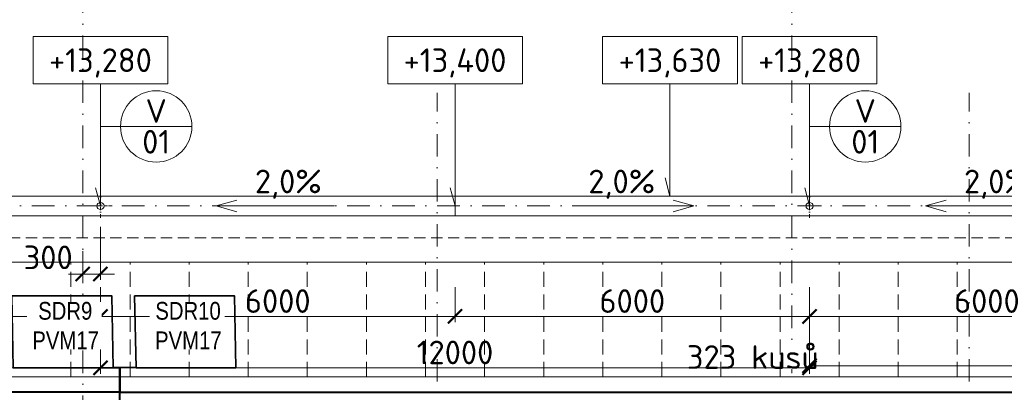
# Model space of a CAD drawing. Header units: millimetres. Extents: x 5450 to 1919026, y -34905 to 130825.
# Tile 106 of 154: x 181270 to 197932, y 54315 to 60624. Entities that reach past the tile are written whole.
import ezdxf
from ezdxf import colors
from ezdxf.entities.mleader import LeaderData, LeaderLine
from ezdxf.enums import TextEntityAlignment as Align
from ezdxf.math import Vec2, Vec3

# ---------------------------------------------------------------- set-up
doc = ezdxf.new("R2010")
doc.units = ezdxf.units.MM
for name, pattern in [('CENTERX2', [101.6, 63.5, -12.7, 12.7, -12.7]), ('DASHDOT', [25.4, 12.7, -6.35, 0, -6.35]), ('ČÁRKOVANÁ', [19.05, 12.7, -6.35])]:
    doc.linetypes.add(name, pattern=pattern)
doc.layers.get('Defpoints').update_dxf_attribs({"color": 8})
for name, color, linetype, lineweight in [('____OK_NWT', 4, 'Continuous', 9), ('___FVE_návrh var.2', 6, 'Continuous', 5), ('A99_N_kce-pohl', 1, 'Continuous', 9), ('A99_N_koty-200', 5, 'Continuous', 5), ('A99_N_koty-vysk', 160, 'Continuous', 5), ('A99_N_txt-popis-50', 240, 'Continuous', 9), ('A99_N_znaceni 200', 5, 'Continuous', 5), ('A99_S_osy', 1, 'CENTERX2', 5)]:
    doc.layers.add(name, color=color, linetype=linetype, lineweight=lineweight)
doc.styles.add('A99_kota', font='isocpeur.ttf', dxfattribs={"height": 2})
doc.styles.add('A99_popis', font='isocpeur.ttf')
doc.styles.add('ad_popis 100', font='isocpeur.ttf', dxfattribs={"height": 200})
doc.dimstyles.new('A99_kota_200 new', dxfattribs={"dimscale": 200, "dimtxt": 2, "dimasz": 1.2, "dimexe": 0.5, "dimexo": 1.5, "dimgap": 0.3, "dimtad": 1, "dimdec": 0, "dimzin": 3, "dimdsep": 46, "dimtxsty": 'A99_kota', "dimblk": 'ARCHTICK', "dimcen": 2.5, "dimazin": 2, "dimtfac": 0.75, "dimtdec": 0, "dimtmove": 2, "dimatfit": 0, "dimfxl": 4, "dimfxlon": 1, "dimtolj": 1, "dimtzin": 0, "dimlwd": 5, "dimlwe": 5, "dimarcsym": 0})

# ---------------------------------------------------------------- blocks, each defined once
blk = doc.blocks.new('*U20')
at = {"color": 0, "linetype": 'ByBlock'}
for p, q in [((5.7, -4), (5.7, -14.35)), ((5.7, -14.35), (5.286, -12.805))]:
    blk.add_line(p, q, dxfattribs=at)
blk.add_lwpolyline([(0, -4), (11.4, -4), (11.4, 0), (0, 0)], close=True, dxfattribs=at)
at = {"color": 0, "linetype": 'ByBlock', "style": 'A99_kota'}
for tag, p in [('VYSKA', (5.7, -2.241)), ('VYSKA_POPIS1', (5.7, -6.041)), ('VYSKA_POPIS2', (5.9, -9.541)), ('VYSKA_POPIS3', (5.9, -13.041))]:
    blk.add_attdef(tag, text='', height=2, dxfattribs=at).set_placement(p, align=Align.MIDDLE)
blk = doc.blocks.new('*U14')
at = {"color": 0, "linetype": 'ByBlock'}
blk.add_line((-3.02, 0), (3.02, 0), dxfattribs=at)
blk.add_circle((0, 0), 3.02, dxfattribs=at)
at = {"color": 0, "linetype": 'ByBlock', "style": 'A99_popis'}
for tag, p in [('KATEGORIE', (0, 1.31)), ('PRVEK', (0, -1.298))]:
    blk.add_attdef(tag, text='', height=2, dxfattribs=at).set_placement(p, align=Align.MIDDLE_CENTER)
blk = doc.blocks.new('*U34')
at = {"color": 0, "linetype": 'ByBlock'}
for p, q in [((5.7, -4), (5.7, -13.525)), ((5.7, -13.525), (5.286, -11.98))]:
    blk.add_line(p, q, dxfattribs=at)
blk.add_lwpolyline([(0, -4), (11.4, -4), (11.4, 0), (0, 0)], close=True, dxfattribs=at)
at = {"color": 0, "linetype": 'ByBlock', "style": 'A99_kota'}
for tag, p in [('VYSKA', (5.7, -2.241)), ('VYSKA_POPIS1', (5.7, -6.041)), ('VYSKA_POPIS2', (5.9, -9.541)), ('VYSKA_POPIS3', (5.9, -13.041))]:
    blk.add_attdef(tag, text='', height=2, dxfattribs=at).set_placement(p, align=Align.MIDDLE)
blk = doc.blocks.new('_ArchTick')
at = {"color": 0, "linetype": 'ByBlock', "const_width": 0.15}
blk.add_lwpolyline([(-0.5, -0.5), (0.5, 0.5)], dxfattribs=at)
blk = doc.blocks.new('*D1643')
at = {"layer": 'A99_N_koty-200', "color": 0, "linetype": 'Continuous', "lineweight": 5, "transparency": 16777216}
for p, q in [((182637, 57118), (182637, 56218)), ((182337, 56705), (182337, 56218)), ((182337, 56318), (182097, 56318)), ((182337, 56318), (182637, 56318)), ((182637, 56318), (182877, 56318))]:
    blk.add_line(p, q, dxfattribs=at)
at = {"layer": 'Defpoints', "color": 0, "linetype": 'Continuous', "lineweight": 18, "transparency": 16777216}
for p in [(182637, 57470), (182337, 57005), (182637, 56318)]:
    blk.add_point(p, dxfattribs=at)
at = {"layer": 'A99_N_koty-200', "color": 0, "linetype": 'Continuous', "lineweight": 5, "transparency": 16777216, "xscale": 240, "yscale": 240, "zscale": 240}
blk.add_blockref('_ArchTick', (182337, 56318), dxfattribs=at)
at = {"layer": 'A99_N_koty-200', "color": 0, "linetype": 'Continuous', "lineweight": 5, "transparency": 16777216, "xscale": 240, "yscale": 240, "zscale": 240, "rotation": 180}
blk.add_blockref('_ArchTick', (182637, 56318), dxfattribs=at)
at = {"layer": 'A99_N_koty-200', "color": 0, "linetype": 'Continuous', "transparency": 16777216, "insert": (181752, 56600), "char_height": 400, "attachment_point": 5, "style": 'A99_kota'}
blk.add_mtext('\\A1;300', dxfattribs=at)
blk = doc.blocks.new('*D1647')
at = {"layer": 'A99_N_koty-200', "color": 0, "linetype": 'Continuous', "lineweight": 5, "transparency": 16777216}
for p, q in [((170637, 55530), (170637, 54630)), ((182637, 55530), (182637, 54630)), ((170637, 54730), (182637, 54730))]:
    blk.add_line(p, q, dxfattribs=at)
at = {"layer": 'Defpoints', "color": 0, "linetype": 'Continuous', "lineweight": 18, "transparency": 16777216}
for p in [(170637, 57470), (182637, 57005), (182637, 54730)]:
    blk.add_point(p, dxfattribs=at)
at = {"layer": 'A99_N_koty-200', "color": 0, "linetype": 'Continuous', "lineweight": 5, "transparency": 16777216, "xscale": 240, "yscale": 240, "zscale": 240, "rotation": 180}
blk.add_blockref('_ArchTick', (170637, 54730), dxfattribs=at)
at = {"layer": 'A99_N_koty-200', "color": 0, "linetype": 'Continuous', "lineweight": 5, "transparency": 16777216, "xscale": 240, "yscale": 240, "zscale": 240}
blk.add_blockref('_ArchTick', (182637, 54730), dxfattribs=at)
at = {"layer": 'A99_N_koty-200', "color": 0, "linetype": 'Continuous', "transparency": 16777216, "insert": (178585, 55085), "char_height": 400, "attachment_point": 5, "style": 'A99_kota'}
blk.add_mtext('\\A1;12000', dxfattribs=at)
blk = doc.blocks.new('*D1651')
at = {"layer": 'A99_N_koty-200', "color": 0, "linetype": 'Continuous', "lineweight": 5, "transparency": 16777216}
for p, q in [((176637, 56095), (176637, 55500)), ((182637, 56095), (182637, 55500)), ((182637, 55600), (176637, 55600))]:
    blk.add_line(p, q, dxfattribs=at)
at = {"layer": 'Defpoints', "color": 0, "linetype": 'Continuous', "lineweight": 18, "transparency": 16777216}
for p in [(176637, 56395), (182637, 56395), (176637, 55600)]:
    blk.add_point(p, dxfattribs=at)
at = {"layer": 'A99_N_koty-200', "color": 0, "linetype": 'Continuous', "lineweight": 5, "transparency": 16777216, "xscale": 240, "yscale": 240, "zscale": 240, "rotation": 180}
blk.add_blockref('_ArchTick', (176637, 55600), dxfattribs=at)
at = {"layer": 'A99_N_koty-200', "color": 0, "linetype": 'Continuous', "lineweight": 5, "transparency": 16777216, "xscale": 240, "yscale": 240, "zscale": 240}
blk.add_blockref('_ArchTick', (182637, 55600), dxfattribs=at)
at = {"layer": 'A99_N_koty-200', "color": 0, "linetype": 'Continuous', "transparency": 16777216, "insert": (179637, 55860), "char_height": 400, "attachment_point": 5, "style": 'A99_kota'}
blk.add_mtext('\\A1;6000', dxfattribs=at)
blk = doc.blocks.new('*D1655')
at = {"layer": 'A99_N_koty-200', "color": 0, "linetype": 'Continuous', "lineweight": 5, "transparency": 16777216}
for p, q in [((194637, 55565), (194637, 54665)), ((206637, 55565), (206637, 54665)), ((194637, 54765), (206637, 54765))]:
    blk.add_line(p, q, dxfattribs=at)
at = {"layer": 'Defpoints', "color": 0, "linetype": 'Continuous', "lineweight": 18, "transparency": 16777216}
for p in [(194637, 57470), (206637, 57005), (206637, 54765)]:
    blk.add_point(p, dxfattribs=at)
at = {"layer": 'A99_N_koty-200', "color": 0, "linetype": 'Continuous', "lineweight": 5, "transparency": 16777216, "xscale": 240, "yscale": 240, "zscale": 240, "rotation": 180}
blk.add_blockref('_ArchTick', (194637, 54765), dxfattribs=at)
at = {"layer": 'A99_N_koty-200', "color": 0, "linetype": 'Continuous', "lineweight": 5, "transparency": 16777216, "xscale": 240, "yscale": 240, "zscale": 240}
blk.add_blockref('_ArchTick', (206637, 54765), dxfattribs=at)
at = {"layer": 'A99_N_koty-200', "color": 0, "linetype": 'Continuous', "transparency": 16777216, "insert": (200637, 55025), "char_height": 400, "attachment_point": 5, "style": 'A99_kota'}
blk.add_mtext('\\A1;12000', dxfattribs=at)
blk = doc.blocks.new('*D1565')
at = {"layer": 'A99_N_koty-200', "color": 0, "linetype": 'Continuous', "lineweight": 5, "transparency": 16777216}
for p, q in [((182637, 55530), (182637, 54630)), ((194637, 55530), (194637, 54630)), ((182637, 54730), (194637, 54730))]:
    blk.add_line(p, q, dxfattribs=at)
at = {"layer": 'Defpoints', "color": 0, "linetype": 'Continuous', "lineweight": 18, "transparency": 16777216}
for p in [(182637, 57005), (194637, 57005), (194637, 54730)]:
    blk.add_point(p, dxfattribs=at)
at = {"layer": 'A99_N_koty-200', "color": 0, "linetype": 'Continuous', "lineweight": 5, "transparency": 16777216, "xscale": 240, "yscale": 240, "zscale": 240, "rotation": 180}
blk.add_blockref('_ArchTick', (182637, 54730), dxfattribs=at)
at = {"layer": 'A99_N_koty-200', "color": 0, "linetype": 'Continuous', "lineweight": 5, "transparency": 16777216, "xscale": 240, "yscale": 240, "zscale": 240}
blk.add_blockref('_ArchTick', (194637, 54730), dxfattribs=at)
at = {"layer": 'A99_N_koty-200', "color": 0, "linetype": 'Continuous', "transparency": 16777216, "insert": (188637, 54990), "char_height": 400, "attachment_point": 5, "style": 'A99_kota'}
blk.add_mtext('\\A1;12000', dxfattribs=at)
blk = doc.blocks.new('*D1567')
at = {"layer": 'A99_N_koty-200', "color": 0, "linetype": 'Continuous', "lineweight": 5, "transparency": 16777216}
for p, q in [((182637, 56095), (182637, 55500)), ((188637, 56095), (188637, 55500)), ((182637, 55600), (188637, 55600))]:
    blk.add_line(p, q, dxfattribs=at)
at = {"layer": 'Defpoints', "color": 0, "linetype": 'Continuous', "lineweight": 18, "transparency": 16777216}
for p in [(182637, 56395), (188637, 56395), (188637, 55600)]:
    blk.add_point(p, dxfattribs=at)
at = {"layer": 'A99_N_koty-200', "color": 0, "linetype": 'Continuous', "lineweight": 5, "transparency": 16777216, "xscale": 240, "yscale": 240, "zscale": 240, "rotation": 180}
blk.add_blockref('_ArchTick', (182637, 55600), dxfattribs=at)
at = {"layer": 'A99_N_koty-200', "color": 0, "linetype": 'Continuous', "lineweight": 5, "transparency": 16777216, "xscale": 240, "yscale": 240, "zscale": 240}
blk.add_blockref('_ArchTick', (188637, 55600), dxfattribs=at)
at = {"layer": 'A99_N_koty-200', "color": 0, "linetype": 'Continuous', "transparency": 16777216, "insert": (185637, 55860), "char_height": 400, "attachment_point": 5, "style": 'A99_kota'}
blk.add_mtext('\\A1;6000', dxfattribs=at)
blk = doc.blocks.new('*D1569')
at = {"layer": 'A99_N_koty-200', "color": 0, "linetype": 'Continuous', "lineweight": 5, "transparency": 16777216}
for p, q in [((188637, 56095), (188637, 55500)), ((194637, 56095), (194637, 55500)), ((194637, 55600), (188637, 55600))]:
    blk.add_line(p, q, dxfattribs=at)
at = {"layer": 'Defpoints', "color": 0, "linetype": 'Continuous', "lineweight": 18, "transparency": 16777216}
for p in [(188637, 56395), (194637, 56395), (188637, 55600)]:
    blk.add_point(p, dxfattribs=at)
at = {"layer": 'A99_N_koty-200', "color": 0, "linetype": 'Continuous', "lineweight": 5, "transparency": 16777216, "xscale": 240, "yscale": 240, "zscale": 240, "rotation": 180}
blk.add_blockref('_ArchTick', (188637, 55600), dxfattribs=at)
at = {"layer": 'A99_N_koty-200', "color": 0, "linetype": 'Continuous', "lineweight": 5, "transparency": 16777216, "xscale": 240, "yscale": 240, "zscale": 240}
blk.add_blockref('_ArchTick', (194637, 55600), dxfattribs=at)
at = {"layer": 'A99_N_koty-200', "color": 0, "linetype": 'Continuous', "transparency": 16777216, "insert": (191637, 55860), "char_height": 400, "attachment_point": 5, "style": 'A99_kota'}
blk.add_mtext('\\A1;6000', dxfattribs=at)
blk = doc.blocks.new('*D1571')
at = {"layer": 'A99_N_koty-200', "color": 0, "linetype": 'Continuous', "lineweight": 5, "transparency": 16777216}
for p, q in [((194637, 56095), (194637, 55500)), ((200637, 56095), (200637, 55500)), ((194637, 55600), (200637, 55600))]:
    blk.add_line(p, q, dxfattribs=at)
at = {"layer": 'Defpoints', "color": 0, "linetype": 'Continuous', "lineweight": 18, "transparency": 16777216}
for p in [(194637, 56395), (200637, 56395), (200637, 55600)]:
    blk.add_point(p, dxfattribs=at)
at = {"layer": 'A99_N_koty-200', "color": 0, "linetype": 'Continuous', "lineweight": 5, "transparency": 16777216, "xscale": 240, "yscale": 240, "zscale": 240, "rotation": 180}
blk.add_blockref('_ArchTick', (194637, 55600), dxfattribs=at)
at = {"layer": 'A99_N_koty-200', "color": 0, "linetype": 'Continuous', "lineweight": 5, "transparency": 16777216, "xscale": 240, "yscale": 240, "zscale": 240}
blk.add_blockref('_ArchTick', (200637, 55600), dxfattribs=at)
at = {"layer": 'A99_N_koty-200', "color": 0, "linetype": 'Continuous', "transparency": 16777216, "insert": (197637, 55860), "char_height": 400, "attachment_point": 5, "style": 'A99_kota'}
blk.add_mtext('\\A1;6000', dxfattribs=at)

msp = doc.modelspace()

# ---------------------------------------------------------------- linework, layer by layer
at = {"layer": '____OK_NWT', "color": 31, "linetype": 'Continuous', "lineweight": 40, "ltscale": 0.5, "true_color": 0xfecc66}
msp.add_lwpolyline([(182966.8, 54315.3), (169449.8, 54315)], dxfattribs=at)
at = {"layer": 'A99_N_kce-pohl', "linetype": 'ČÁRKOVANÁ', "lineweight": 9, "ltscale": 15}
msp.add_line((73647.3, 56930), (218477.3, 56930), dxfattribs=at)
at = {"layer": 'A99_N_kce-pohl', "linetype": 'DASHDOT', "lineweight": 5, "ltscale": 5}
for points in [[(182637.3, 57270), (182637.3, 57670)], [(194637.3, 57270), (194637.3, 57670)], [(182437.3, 57470), (182837.3, 57470)], [(194437.3, 57470), (194837.3, 57470)]]:
    msp.add_lwpolyline(points, dxfattribs=at)
at = {"layer": 'A99_N_kce-pohl', "linetype": 'Continuous', "ltscale": 25}
msp.add_lwpolyline([(218477.3, 57305), (218477.3, 57635), (73787.3, 57635), (73787.3, 57305)], close=True, dxfattribs=at)
msp.add_lwpolyline([(188637.3, 57305), (188637.3, 57635)], dxfattribs=at)
at = {"layer": 'A99_N_kce-pohl', "linetype": 'Continuous', "lineweight": 9, "ltscale": 15}
msp.add_lwpolyline([(206662.8, 56520), (74967.3, 56520)], dxfattribs=at)
at = {"layer": 'A99_N_kce-pohl', "color": 30, "linetype": 'ČÁRKOVANÁ', "lineweight": 5, "ltscale": 20, "true_color": 0xff6e3d}
for points in [[(182137.3, 54575), (182137.3, 56520)], [(183137.3, 54575), (183137.3, 56520)], [(184137.3, 54575), (184137.3, 56520)], [(185137.3, 54575), (185137.3, 56520)], [(186137.3, 54575), (186137.3, 56520)], [(187137.3, 54575), (187137.3, 56520)], [(188137.3, 54575), (188137.3, 56520)], [(189137.3, 54575), (189137.3, 56520)], [(190137.3, 54575), (190137.3, 56520)], [(191137.3, 54575), (191137.3, 56520)], [(192137.3, 54575), (192137.3, 56520)], [(195137.3, 54575), (195137.3, 56520)], [(196137.3, 54575), (196137.3, 56520)], [(197137.3, 54575), (197137.3, 56520)]]:
    msp.add_lwpolyline(points, dxfattribs=at)
at = {"layer": 'A99_N_kce-pohl', "color": 1, "linetype": 'Continuous', "lineweight": 9, "ltscale": 25}
msp.add_lwpolyline([(206139.8, 54315), (206139.8, 54580), (75137.3, 54580), (75137.3, 54315)], close=True, dxfattribs=at)
at = {"layer": 'A99_N_kce-pohl', "linetype": 'Continuous'}
for centre in [(182637.3, 57470), (194637.3, 57470)]:
    msp.add_circle(centre, 60, dxfattribs=at)
at = {"layer": 'A99_N_koty-vysk'}
for points in [[(184597.3, 57470), (184947.3, 57570)], [(192677.3, 57470), (192327.3, 57570)], [(196597.3, 57470), (196947.3, 57570)], [(184597.3, 57470), (186597.3, 57470)], [(184597.3, 57470), (184947.3, 57370)], [(192677.3, 57470), (190677.3, 57470)], [(192677.3, 57470), (192327.3, 57370)], [(196597.3, 57470), (198597.3, 57470)], [(196597.3, 57470), (196947.3, 57370)]]:
    msp.add_lwpolyline(points, dxfattribs=at)
at = {"layer": 'A99_N_znaceni 200'}
for points in [[(182975.8, 58816.5), (182637.3, 58816.5)], [(194975.8, 58816.5), (194637.3, 58816.5)]]:
    msp.add_lwpolyline(points, dxfattribs=at)
at = {"layer": 'A99_S_osy', "linetype": 'DASHDOT', "lineweight": 5, "ltscale": 30}
for points in [[(182337.3, 130470), (182337.3, 27060)], [(194337.3, 130470), (194337.3, 54560)], [(188337.3, 27060), (188337.3, 59385)], [(197337.3, 27060), (197337.3, 59385)], [(245112.3, 57470), (72162.3, 57470)]]:
    msp.add_lwpolyline(points, dxfattribs=at)

# ---------------------------------------------------------------- block references
at = {"layer": 'A99_N_koty-vysk', "xscale": 200, "yscale": 200, "zscale": 200}
for name, p, values in [('*U20', (181497.3, 60340), {'VYSKA': '+13,280'}), ('*U20', (187497.3, 60340), {'VYSKA': '+13,400'}), ('*U34', (191134.8, 60340), {'VYSKA': '+13,630'}), ('*U20', (193497.3, 60340), {'VYSKA': '+13,280'})]:
    msp.add_blockref(name, p, dxfattribs=at).add_auto_attribs(values)
at = {"layer": 'A99_N_znaceni 200', "xscale": 200, "yscale": 200, "zscale": 200}
for p in [(183579.8, 58816.5), (195579.8, 58816.5)]:
    msp.add_blockref('*U14', p, dxfattribs=at).add_auto_attribs({'KATEGORIE': 'V', 'PRVEK': '01'})

# ---------------------------------------------------------------- texts
at = {"layer": 'A99_N_koty-vysk', "char_height": 400, "style": 'ad_popis 100'}
for insert, attachment_point in [((185250.3, 58085), 1), ((192024.3, 58085), 3), ((197250.3, 58085), 1)]:
    msp.add_mtext_dynamic_manual_height_columns('2,0%', width=673.852, gutter_width=2000, heights=[0], dxfattribs=dict(at, insert=insert, attachment_point=attachment_point))

# ---------------------------------------------------------------- dimensions: what is measured, and where the dimension line sits
at = {"layer": 'A99_N_koty-200', "linetype": 'Continuous'}
for base, p1, p2, picture, middle in [((182637.3, 54730), (170637.3, 57470), (182637.3, 57005), '*D1647', (178584.8, 55085)), ((182637.3, 56317.5), (182337.3, 57005), (182637.3, 57470), '*D1643', (181752.3, 56600))]:
    dim = msp.add_linear_dim(base=base, p1=p1, p2=p2, dimstyle='A99_kota_200 new', override={"dimscale": 0, "dimtix": 1, "dimtofl": 1, "dimtmove": 2, "dimatfit": 0}, dxfattribs=at)
    dim.commit()
    dim.dimension.update_dxf_attribs({"geometry": picture, "text_midpoint": middle, "dimtype": 160})
for base, p1, p2, picture, middle in [((176637.3, 55600), (182637.3, 56395), (176637.3, 56395), '*D1651', (179637.3, 55860)), ((188637.3, 55600), (194637.3, 56395), (188637.3, 56395), '*D1569', (191637.3, 55860))]:
    dim = msp.add_linear_dim(base=base, p1=p1, p2=p2, angle=180, dimstyle='A99_kota_200 new', override={"dimscale": 0, "dimtix": 1, "dimtofl": 1, "dimtmove": 2, "dimatfit": 0}, dxfattribs=at)
    dim.commit()
    dim.dimension.update_dxf_attribs({"geometry": picture, "text_midpoint": middle})
for base, p1, p2, picture, middle in [((188637.3, 55600), (182637.3, 56395), (188637.3, 56395), '*D1567', (185637.3, 55860)), ((200637.3, 55600), (194637.3, 56395), (200637.3, 56395), '*D1571', (197637.3, 55860))]:
    dim = msp.add_linear_dim(base=base, p1=p1, p2=p2, dimstyle='A99_kota_200 new', override={"dimscale": 0, "dimtix": 1, "dimtofl": 1, "dimtmove": 2, "dimatfit": 0}, dxfattribs=at)
    dim.commit()
    dim.dimension.update_dxf_attribs({"geometry": picture, "text_midpoint": middle})

# ---------------------------------------------------------------- next in the draw order: texts
at = {"layer": '___FVE_návrh var.2', "color": 4, "linetype": 'Continuous', "lineweight": 5, "ltscale": 2, "insert": (192559.8, 55112.5), "char_height": 400, "attachment_point": 1, "style": 'A99_kota', "bg_fill": 3, "box_fill_scale": 1, "bg_fill_color": 256, "bg_fill_transparency": 0}
msp.add_mtext_dynamic_manual_height_columns('\\A1;323 kusů', width=2229.734, gutter_width=100, heights=[0], dxfattribs=at)

# ---------------------------------------------------------------- next in the draw order: linework, layer by layer
at = {"layer": '____OK_NWT', "color": 31, "linetype": 'Continuous', "lineweight": 40, "ltscale": 0.5, "true_color": 0xfecc66}
for points in [[(204137.3, 41870), (182952.3, 41870), (182967.3, 54730), (182852.3, 54730)], [(183239.6, 54737.9), (182967.3, 54730), (182967.1, 54317.3), (204137.3, 54315)]]:
    msp.add_lwpolyline(points, dxfattribs=at)
at = {"layer": 'A99_N_kce-pohl', "color": 30, "linetype": 'ČÁRKOVANÁ', "lineweight": 5, "ltscale": 20, "true_color": 0xff6e3d}
for points in [[(193137.3, 54575), (193137.3, 56520)], [(194137.3, 54575), (194137.3, 56520)]]:
    msp.add_lwpolyline(points, dxfattribs=at)

# ---------------------------------------------------------------- next in the draw order: dimensions: what is measured, and where the dimension line sits
at = {"layer": 'A99_N_koty-200', "linetype": 'Continuous'}
for base, p1, p2, picture, middle in [((206637.3, 54765), (194637.3, 57470), (206637.3, 57005), '*D1655', (200637.3, 55025)), ((194637.3, 54730), (182637.3, 57005), (194637.3, 57005), '*D1565', (188637.3, 54990))]:
    dim = msp.add_linear_dim(base=base, p1=p1, p2=p2, dimstyle='A99_kota_200 new', override={"dimscale": 0, "dimtix": 1, "dimtofl": 1, "dimtmove": 2, "dimatfit": 0}, dxfattribs=at)
    dim.commit()
    dim.dimension.update_dxf_attribs({"geometry": picture, "text_midpoint": middle})

# ---------------------------------------------------------------- next in the draw order: leaders
at = {"layer": 'A99_N_txt-popis-50', "lineweight": 9}
ml = msp.add_multileader_mtext('Standard', dxfattribs=at)
ml.set_content('\\A1;{\\C256;odvodňovací žlab se nemění,\\Pna stavbě se provede kontrola}', color=1, style='A99_popis')
ml.set_leader_properties(color=256, linetype='ByLayer', lineweight=-1)
ml.build(insert=Vec2(0, 0))
ml.multileader.update_dxf_attribs({"dogleg_length": 200, "arrow_head_size": 300, "scale": 200})
ctx = ml.context
ctx.base_point, ctx.scale, ctx.char_height, ctx.arrow_head_size, ctx.landing_gap_size, ctx.plane_origin = Vec3(100389.8, 53085), 200, 400, 300, 1000, Vec3(99837.3, 45659.2)
notes = []
notes.append((ctx, [(0, (1, 1, 0), (99589.8, 53085), (1, 0), 800, [(0, [(99592.3, 54580)], 0, [])])]))
ctx.mtext.insert, ctx.mtext.width, ctx.mtext.defined_height, ctx.mtext.flow_direction = Vec3(101389.8, 53345), 7914.793, 1247.5, 5
ml = msp.add_multileader_mtext('Standard', dxfattribs=at)
ml.set_content('\\A1;{\\C256;odvodňovací žlab se nemění,\\Pna stavbě se provede kontrola}', color=1, style='A99_popis')
ml.set_leader_properties(color=256, linetype='ByLayer', lineweight=-1)
ml.build(insert=Vec2(0, 0))
ml.multileader.update_dxf_attribs({"dogleg_length": 200, "arrow_head_size": 300, "scale": 200})
ctx = ml.context
ctx.base_point, ctx.scale, ctx.char_height, ctx.arrow_head_size, ctx.landing_gap_size, ctx.plane_origin = Vec3(149394.8, 53085), 200, 400, 300, 1000, Vec3(148842.3, 45659.2)
notes.append((ctx, [(0, (1, 1, 0), (148594.8, 53085), (1, 0), 800, [(0, [(148597.3, 54580)], 0, [])])]))
ctx.mtext.insert, ctx.mtext.width, ctx.mtext.defined_height, ctx.mtext.flow_direction = Vec3(150394.8, 53345), 7914.793, 1247.5, 5
for ctx, leaders in notes:
    for number, flags, end, landing, length, lines in leaders:
        leader = LeaderData()
        leader.index, (leader.has_last_leader_line, leader.has_dogleg_vector, leader.attachment_direction) = number, flags
        leader.last_leader_point, leader.dogleg_vector, leader.dogleg_length = Vec3(end), Vec3(landing), length
        for number, points, colour, breaks in lines:
            line = LeaderLine()
            line.index, line.vertices, line.color, line.breaks = number, Vec3.list(points), colors.encode_raw_color(colour), breaks
            leader.lines.append(line)
        ctx.leaders.append(leader)

# ---------------------------------------------------------------- next in the draw order: texts
at = {"layer": '___FVE_návrh var.2', "linetype": 'Continuous', "lineweight": 5, "ltscale": 2, "insert": (143819.8, 55990), "char_height": 300, "width": 1266.696, "attachment_point": 1, "style": 'A99_kota', "bg_fill": 3, "box_fill_scale": 1, "bg_fill_color": 256, "bg_fill_transparency": 0}
msp.add_mtext('\\pi190.10103;{\\fArial Narrow|b0|i0|c238|p34;SDR5 \\P\\pi91.26065;PVM17}', dxfattribs=at)

# ---------------------------------------------------------------- next in the draw order: texts
at = {"layer": '___FVE_návrh var.2', "linetype": 'Continuous', "lineweight": 5, "ltscale": 2, "insert": (145897.3, 55990), "char_height": 300, "width": 1266.696, "attachment_point": 1, "style": 'A99_kota', "bg_fill": 3, "box_fill_scale": 1, "bg_fill_color": 256, "bg_fill_transparency": 0}
msp.add_mtext('\\pi191.12423;{\\fArial Narrow|b0|i0|c238|p34;SDR6 \\P\\pi91.26065;PVM17}', dxfattribs=at)

# ---------------------------------------------------------------- next in the draw order: texts
at = {"layer": '___FVE_návrh var.2', "linetype": 'Continuous', "lineweight": 5, "ltscale": 2, "insert": (167554.8, 55845), "char_height": 300, "width": 1266.696, "attachment_point": 1, "style": 'A99_kota', "bg_fill": 3, "box_fill_scale": 1, "bg_fill_color": 256, "bg_fill_transparency": 0}
msp.add_mtext('\\pi191.12423;{\\fArial Narrow|b0|i0|c238|p34;SDR7 \\P\\pi91.26065;PVM17}', dxfattribs=at)

# ---------------------------------------------------------------- next in the draw order: texts
at = {"layer": '___FVE_návrh var.2', "linetype": 'Continuous', "lineweight": 5, "ltscale": 2, "insert": (169632.3, 55845), "char_height": 300, "width": 1266.696, "attachment_point": 1, "style": 'A99_kota', "bg_fill": 3, "box_fill_scale": 1, "bg_fill_color": 256, "bg_fill_transparency": 0}
msp.add_mtext('\\pi190.71495;{\\fArial Narrow|b0|i0|c238|p34;SDR8 \\P\\pi91.26065;PVM17}', dxfattribs=at)

# ---------------------------------------------------------------- next in the draw order: linework, layer by layer
at = {"layer": '___FVE_návrh var.2', "lineweight": 35}
msp.add_lwpolyline([(181137.3, 55950), (182827.3, 55950), (182852.3, 54730), (181162.3, 54730)], close=True, dxfattribs=at)

# ---------------------------------------------------------------- next in the draw order: texts
at = {"layer": '___FVE_návrh var.2', "linetype": 'Continuous', "lineweight": 5, "ltscale": 2, "insert": (181392.3, 55845), "char_height": 300, "width": 1266.696, "attachment_point": 1, "style": 'A99_kota', "bg_fill": 3, "box_fill_scale": 1, "bg_fill_color": 256, "bg_fill_transparency": 0}
msp.add_mtext('\\pi190.71495;{\\fArial Narrow|b0|i0|c238|p34;SDR9 \\P\\pi91.26065;PVM17}', dxfattribs=at)

# ---------------------------------------------------------------- next in the draw order: linework, layer by layer
at = {"layer": '___FVE_návrh var.2', "lineweight": 35}
msp.add_lwpolyline([(183214.8, 55950), (184904.8, 55950), (184929.8, 54730), (183239.8, 54730)], close=True, dxfattribs=at)

# ---------------------------------------------------------------- next in the draw order: texts
at = {"layer": '___FVE_návrh var.2', "linetype": 'Continuous', "lineweight": 5, "ltscale": 2, "insert": (183469.8, 55845), "char_height": 300, "width": 1266.696, "attachment_point": 1, "style": 'A99_kota', "bg_fill": 3, "box_fill_scale": 1, "bg_fill_color": 256, "bg_fill_transparency": 0}
msp.add_mtext('\\pi95.86502;{\\fArial Narrow|b0|i0|c238|p34;SDR10 \\P\\pi91.26065;PVM17}', dxfattribs=at)

doc.saveas('drawing.dxf')
